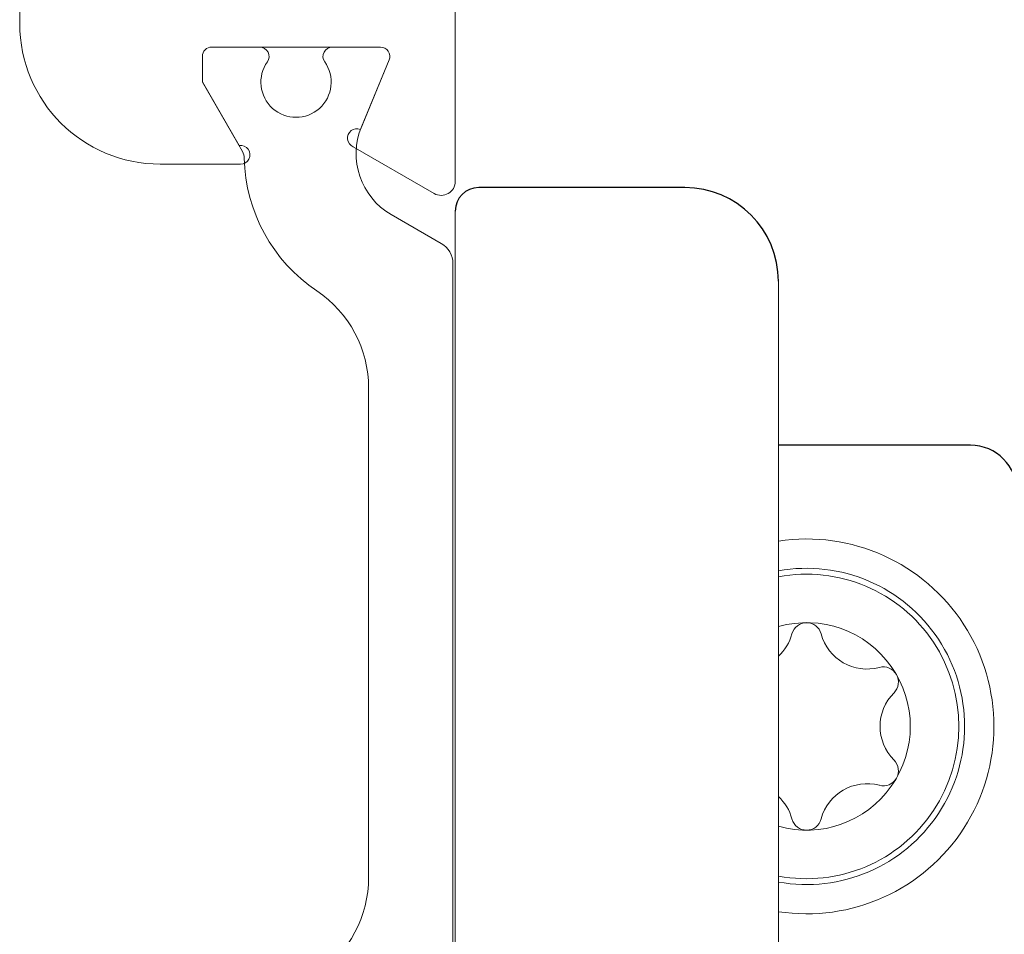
# Model space of a CAD drawing. Header units: millimetres. Extents: x 0 to 10560344, y -63228 to 177747.
# Tile 48 of 126: x 106446 to 106467, y -41055 to -41036. Entities that reach past the tile are written whole.
import ezdxf

# ---------------------------------------------------------------- set-up
doc = ezdxf.new("R2010")
doc.units = ezdxf.units.MM
doc.layers.add('008', color=8, linetype='Continuous', lineweight=9)
doc.layers.add('013', color=220, linetype='Continuous', lineweight=13)

msp = doc.modelspace()

# ---------------------------------------------------------------- linework, layer by layer
at = {"color": 8, "linetype": 'Continuous'}
for p, q in [((106460.519, -41039.42), (106456.119, -41039.42)), ((106466.619, -41044.92), (106462.519, -41044.92))]:
    msp.add_line(p, q, dxfattribs=at)
for centre, radius, start, end in [((106456.119, -41039.92), 0.5, 90, 180), ((106460.519, -41041.42), 2, 0, 90), ((106466.619, -41045.92), 1, 0, 90)]:
    msp.add_arc(centre, radius, start, end, dxfattribs=at)
at = {"layer": '008', "linetype": 'Continuous'}
for p, q in [((106455.619, -41039.92), (106455.619, -41066.12)), ((106462.519, -41069.62), (106462.519, -41041.42))]:
    msp.add_line(p, q, dxfattribs=at)
msp.add_lwpolyline([(106455.569, -41056.795), (106455.569, -41041.044, 0.267963), (106455.319, -41040.611), (106454.251, -41039.995, -0.376381), (106453.615, -41038.122), (106454.205, -41036.696, 0.534486), (106454.021, -41036.42), (106452.993, -41036.42, 0.609045), (106452.83, -41036.735, -1.936531), (106451.607, -41036.735, 0.609045), (106451.444, -41036.42), (106450.419, -41036.42, 0.414062), (106450.219, -41036.62), (106450.219, -41037.17), (106451.074, -41038.651, -0.126147), (106451.114, -41038.795, 0.244159), (106452.662, -41041.625, -0.249877), (106453.769, -41043.701), (106453.769, -41043.92), (106453.769, -41043.92), (106453.769, -41054.138, -0.249866), (106452.662, -41056.214, 0.244159)], format="xyb", dxfattribs=at)
for centre, radius, start, end in [((106463.119, -41050.92), 4, 261.3731, 98.6269), ((106463.119, -41050.92), 3.375, 259.7597, 100.2403), ((106463.119, -41050.92), 3.25, 259.3613, 100.6387), ((106463.119, -41050.92), 2.215, 254.2833, 105.7167), ((106463.119, -41049.027), 0.323, 15, 165), ((106461.826, -41048.681), 1.015, 312.9999, 345), ((106464.411, -41048.681), 1.015, 195, 285), ((106464.758, -41049.973), 0.323, 315, 105), ((106465.704, -41050.92), 1.015, 135, 225), ((106464.758, -41051.866), 0.323, 255, 45), ((106464.411, -41053.158), 1.015, 75, 165), ((106461.826, -41053.158), 1.015, 15, 47.0001), ((106463.119, -41052.812), 0.323, 195, 345)]:
    msp.add_arc(centre, radius, start, end, dxfattribs=at)
at = {"layer": '013', "linetype": 'Continuous'}
msp.add_lwpolyline([(106446.319, -41033.92), (106446.319, -41035.92, 0.414213), (106449.319, -41038.92), (106451.035, -41038.92, 1.07757), (106451.005, -41038.522), (106450.219, -41037.16), (106450.219, -41036.62, -0.414062), (106450.419, -41036.42), (106454.021, -41036.42, -0.534486), (106454.205, -41036.696), (106453.592, -41038.178, 1.000101), (106453.439, -41038.547), (106455.169, -41039.546, 0.577421), (106455.619, -41039.286), (106455.619, -41033.42, -1.000041)], format="xyb", dxfattribs=at)

doc.saveas('drawing.dxf')
